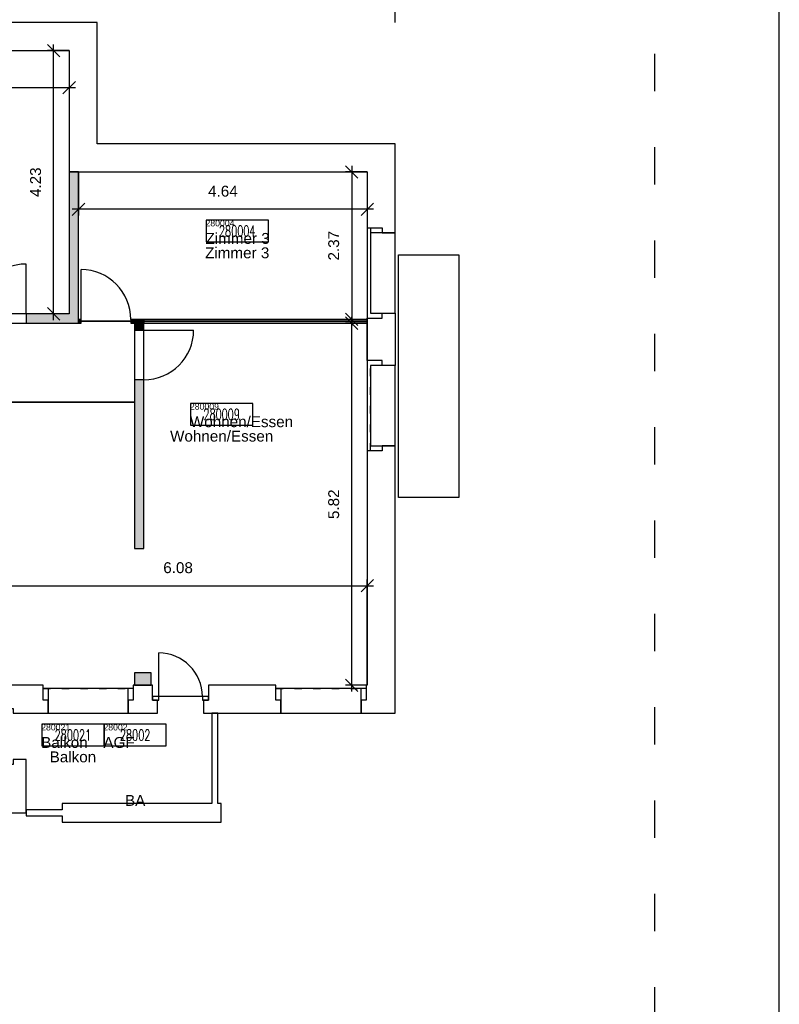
# Model space of a CAD drawing. Header units: centimetres. Extents: x -1064 to 5659, y -1171 to 3583.
# Tile 9 of 10: x 4438 to 5659, y 411 to 1994. Entities that reach past the tile are written whole.
import ezdxf
from ezdxf.enums import TextEntityAlignment as Align

# ---------------------------------------------------------------- set-up
doc = ezdxf.new("R2010")
doc.units = ezdxf.units.CM
doc.linetypes.add('ACAD_ISO03W100', pattern=[30, 12, -18])
doc.layers.get('0').update_dxf_attribs({"plot": 0})
for name, color, linetype, plot in [('0_GF-STEMPEL', 241, 'Continuous', False), ('0_PLANRAND-VISIMOVE', 221, 'ACAD_ISO03W100', False), ('ALLGEMEINES', 10, 'Continuous', False), ('Z21_FM_ATTRIBUTE-SYS', 9, 'Continuous', False), ('Z21_FM_RAUMATTRIBUTE', 8, 'Continuous', False), ('Z23_NGF-POLYGONE', 141, 'Continuous', False)]:
    doc.layers.add(name, color=color, linetype=linetype, plot=plot)
for name, color, linetype in [('0_RAUMSTEMPEL', 250, 'Continuous'), ('32_INNENWAENDE_TR_SCHRAFF', 250, 'Continuous'), ('33_INNENWAENDE_NTR_SCHRAFF', 252, 'Continuous'), ('A1E04_TREPPEN', 1, 'Continuous'), ('A1E51_FENSTER', 3, 'Continuous'), ('A1M16_INNENTUEREN', 102, 'Continuous'), ('A1XK_MASTER-PLANKOPF', 7, 'Continuous'), ('E03_GELAENDER', 5, 'Continuous'), ('E40_BEMASSUNGEN_AUSSEN', 3, 'Continuous'), ('E41_AUSSENWAENDE', 6, 'Continuous'), ('E60_BEMASSUNGEN_INNEN', 31, 'Continuous'), ('E61_INNENWAENDE_TRAGEND', 250, 'Continuous'), ('E62_INNENWAENDE_NTR', 252, 'Continuous'), ('Z20_FM_STEMPEL', 250, 'Continuous'), ('Z21_FM_ATTRIBUTE', 8, 'Continuous'), ('Z27_NR_AGF', 235, 'Continuous'), ('Z27_NR_ANGF', 250, 'Continuous'), ('Z27_NR_EBF', 200, 'Continuous'), ('Z27_NR_GF', 241, 'Continuous'), ('Z27_NR_LUFT', 150, 'Continuous'), ('Z27_NR_NGF', 8, 'Continuous'), ('Z27_NR_VOLUMEN', 182, 'Continuous')]:
    doc.layers.add(name, color=color, linetype=linetype)
doc.styles.add('ARIAL', font='txt', dxfattribs={"height": 17.5})
doc.styles.add('SIMP065', font='SIMPLEX', dxfattribs={"width": 0.65})
doc.dimstyles.new('Mobimo Management AG', dxfattribs={"dimscale": 10, "dimtxt": 2.25, "dimasz": 2, "dimexe": 1, "dimexo": 0, "dimgap": 2, "dimtad": 1, "dimlfac": 0.01, "dimzin": 0, "dimdsep": 46, "dimtxsty": 'ARIAL', "dimblk1": 'OBLIQUE', "dimblk2": 'OBLIQUE', "dimsah": 1, "dimcen": 0.09, "dimdle": 1, "dimclrd": 256, "dimclre": 256, "dimclrt": 256, "dimadec": 0, "dimazin": 0, "dimtfac": 1, "dimtix": 1, "dimtofl": 0, "dimtmove": 0, "dimatfit": 3, "dimldrblk": 'OBLIQUE', "dimfxl": 1, "dimtolj": 1, "dimtzin": 0, "dimlwd": -1, "dimlwe": -1, "dimarcsym": 0})

# ---------------------------------------------------------------- blocks, each defined once
blk = doc.blocks.new('TUER-A-100R')
blk.add_line((0, 0), (0, 100))
blk.add_arc((0, 0), 100, 0, 90)
blk = doc.blocks.new('TUER-I-100R')
at = {"layer": 'A1M16_INNENTUEREN'}
blk.add_line((0, 0), (0, 100), dxfattribs=at)
blk.add_arc((0, 0), 100, 0, 90, dxfattribs=at)
blk = doc.blocks.new('TUER-I-100L')
at = {"layer": 'A1M16_INNENTUEREN'}
blk.add_line((0, 0), (0, 100), dxfattribs=at)
blk.add_arc((0, 0), 100, 90, 180, dxfattribs=at)
blk = doc.blocks.new('Raum Stempel')
at = {"layer": 'Z21_FM_RAUMATTRIBUTE'}
for p, q in [((100, 0), (0, 0)), ((0, 0), (0, -35)), ((100, -35), (100, 0)), ((0, -35), (100, -35))]:
    blk.add_line(p, q, dxfattribs=at)
at = {"layer": '0_RAUMSTEMPEL', "style": 'ARIAL'}
blk.add_attdef('NAME', text='', height=17.5, dxfattribs=at).set_placement((50, -52.5), align=Align.MIDDLE_CENTER)
at = {"layer": 'Z21_FM_RAUMATTRIBUTE', "style": 'SIMP065', "width": 0.65}
blk.add_attdef('NR', text='', height=17.5, dxfattribs=at).set_placement((50, -17.5), align=Align.MIDDLE_CENTER)
at = {"layer": 'Z21_FM_RAUMATTRIBUTE', "style": 'ARIAL'}
for tag, p in [('ATTRIB01', (50, -87.5)), ('ATTRIB02', (50, -122.5))]:
    blk.add_attdef(tag, text='', height=17.5, dxfattribs=at).set_placement(p, align=Align.MIDDLE_CENTER)
blk = doc.blocks.new('GF Stempel')
at = {"layer": '0_GF-STEMPEL'}
for p, q in [((100, 0), (0, 0)), ((0, 0), (0, -35)), ((100, -35), (100, 0)), ((0, -35), (100, -35))]:
    blk.add_line(p, q, dxfattribs=at)
at = {"layer": '0_GF-STEMPEL', "style": 'SIMP065', "width": 0.65}
blk.add_attdef('NR', text='', height=17.5, dxfattribs=at).set_placement((50, -17.5), align=Align.MIDDLE_CENTER)
at = {"layer": '0_GF-STEMPEL', "style": 'ARIAL'}
for tag, p in [('ATTRIB01', (50, -87.5)), ('ATTRIB02', (50, -122.5))]:
    blk.add_attdef(tag, text='', height=17.5, dxfattribs=at).set_placement(p, align=Align.MIDDLE_CENTER)
blk = doc.blocks.new('_Oblique')
at = {"color": 0, "linetype": 'ByBlock', "lineweight": -2}
blk.add_line((-0.5, -0.5), (0.5, 0.5), dxfattribs=at)
blk = doc.blocks.new('*D17')
at = {"layer": 'DEFPOINTS', "color": 0, "transparency": 16777216}
for p in [(5042, 2189), (-314, 1989), (5042, 1989)]:
    blk.add_point(p, dxfattribs=at)
at = {"layer": 'E40_BEMASSUNGEN_AUSSEN', "transparency": 16777216}
for p, q in [((-324, 2189), (5052, 2189)), ((-314, 1989), (-314, 2199)), ((5042, 1989), (5042, 2199))]:
    blk.add_line(p, q, dxfattribs=at)
at = {"layer": 'E40_BEMASSUNGEN_AUSSEN', "transparency": 16777216, "xscale": 20, "yscale": 20, "zscale": 20, "rotation": 180}
blk.add_blockref('_Oblique', (-314, 2189), dxfattribs=at)
at = {"layer": 'E40_BEMASSUNGEN_AUSSEN', "transparency": 16777216, "xscale": 20, "yscale": 20, "zscale": 20}
blk.add_blockref('_Oblique', (5042, 2189), dxfattribs=at)
at = {"layer": 'E40_BEMASSUNGEN_AUSSEN', "transparency": 16777216, "insert": (2364, 2217.9), "char_height": 17.5, "attachment_point": 5, "style": 'ARIAL'}
blk.add_mtext('\\A1;53.56', dxfattribs=at)
blk = doc.blocks.new('*D38')
at = {"layer": 'DEFPOINTS', "color": 0, "transparency": 16777216}
for p in [(4237, 1944), (4518, 1944), (4237, 1884.3)]:
    blk.add_point(p, dxfattribs=at)
at = {"layer": 'E60_BEMASSUNGEN_INNEN', "transparency": 16777216}
for p, q in [((4237, 1944), (4237, 1874.3)), ((4518, 1944), (4518, 1874.3)), ((4528, 1884.3), (4227, 1884.3))]:
    blk.add_line(p, q, dxfattribs=at)
at = {"layer": 'E60_BEMASSUNGEN_INNEN', "transparency": 16777216, "xscale": 20, "yscale": 20, "zscale": 20, "rotation": 180}
blk.add_blockref('_Oblique', (4237, 1884.3), dxfattribs=at)
at = {"layer": 'E60_BEMASSUNGEN_INNEN', "transparency": 16777216, "xscale": 20, "yscale": 20, "zscale": 20}
blk.add_blockref('_Oblique', (4518, 1884.3), dxfattribs=at)
at = {"layer": 'E60_BEMASSUNGEN_INNEN', "transparency": 16777216, "insert": (4377.5, 1913.2), "char_height": 17.5, "attachment_point": 5, "style": 'ARIAL'}
blk.add_mtext('\\A1;2.81', dxfattribs=at)
blk = doc.blocks.new('*D39')
at = {"layer": 'DEFPOINTS', "color": 0, "transparency": 16777216}
for p in [(4533, 1749), (4997, 1749), (4533, 1689.1)]:
    blk.add_point(p, dxfattribs=at)
at = {"layer": 'E60_BEMASSUNGEN_INNEN', "transparency": 16777216}
for p, q in [((4533, 1749), (4533, 1679.1)), ((4997, 1749), (4997, 1679.1)), ((5007, 1689.1), (4523, 1689.1))]:
    blk.add_line(p, q, dxfattribs=at)
at = {"layer": 'E60_BEMASSUNGEN_INNEN', "transparency": 16777216, "xscale": 20, "yscale": 20, "zscale": 20, "rotation": 180}
blk.add_blockref('_Oblique', (4533, 1689.1), dxfattribs=at)
at = {"layer": 'E60_BEMASSUNGEN_INNEN', "transparency": 16777216, "xscale": 20, "yscale": 20, "zscale": 20}
blk.add_blockref('_Oblique', (4997, 1689.1), dxfattribs=at)
at = {"layer": 'E60_BEMASSUNGEN_INNEN', "transparency": 16777216, "insert": (4765, 1718), "char_height": 17.5, "attachment_point": 5, "style": 'ARIAL'}
blk.add_mtext('\\A1;4.64', dxfattribs=at)
blk = doc.blocks.new('*D54')
at = {"layer": 'DEFPOINTS', "color": 0, "transparency": 16777216}
for p in [(4493, 1944), (4518, 1944), (4518, 1521)]:
    blk.add_point(p, dxfattribs=at)
at = {"layer": 'E60_BEMASSUNGEN_INNEN', "transparency": 16777216}
for p, q in [((4493, 1511), (4493, 1954)), ((4518, 1944), (4483, 1944)), ((4518, 1521), (4483, 1521))]:
    blk.add_line(p, q, dxfattribs=at)
at = {"layer": 'E60_BEMASSUNGEN_INNEN', "transparency": 16777216, "xscale": 20, "yscale": 20, "zscale": 20}
for p, rotation in [((4493, 1944), 90), ((4493, 1521), 270)]:
    blk.add_blockref('_Oblique', p, dxfattribs=dict(at, rotation=rotation))
at = {"layer": 'E60_BEMASSUNGEN_INNEN', "transparency": 16777216, "insert": (4464.1, 1732.5), "char_height": 17.5, "attachment_point": 5, "rotation": 90, "style": 'ARIAL'}
blk.add_mtext('\\A1;4.23', dxfattribs=at)
blk = doc.blocks.new('*D55')
at = {"layer": 'DEFPOINTS', "color": 0, "transparency": 16777216}
for p in [(4997, 1749), (4972, 1512), (4997, 1512)]:
    blk.add_point(p, dxfattribs=at)
at = {"layer": 'E60_BEMASSUNGEN_INNEN', "transparency": 16777216}
for p, q in [((4972, 1759), (4972, 1502)), ((4997, 1749), (4962, 1749)), ((4997, 1512), (4962, 1512))]:
    blk.add_line(p, q, dxfattribs=at)
at = {"layer": 'E60_BEMASSUNGEN_INNEN', "transparency": 16777216, "xscale": 20, "yscale": 20, "zscale": 20}
for p, rotation in [((4972, 1749), 90), ((4972, 1512), 270)]:
    blk.add_blockref('_Oblique', p, dxfattribs=dict(at, rotation=rotation))
at = {"layer": 'E60_BEMASSUNGEN_INNEN', "transparency": 16777216, "insert": (4943.1, 1630.5), "char_height": 17.5, "attachment_point": 5, "rotation": 90, "style": 'ARIAL'}
blk.add_mtext('\\A1;2.37', dxfattribs=at)
blk = doc.blocks.new('*D60')
at = {"layer": 'DEFPOINTS', "color": 0, "transparency": 16777216}
for p in [(4997, 1084), (4389, 1014), (4997, 924)]:
    blk.add_point(p, dxfattribs=at)
at = {"layer": 'E60_BEMASSUNGEN_INNEN', "transparency": 16777216}
for p, q in [((4389, 1014), (4389, 1094)), ((4997, 924), (4997, 1094)), ((4379, 1084), (5007, 1084))]:
    blk.add_line(p, q, dxfattribs=at)
at = {"layer": 'E60_BEMASSUNGEN_INNEN', "transparency": 16777216, "xscale": 20, "yscale": 20, "zscale": 20, "rotation": 180}
blk.add_blockref('_Oblique', (4389, 1084), dxfattribs=at)
at = {"layer": 'E60_BEMASSUNGEN_INNEN', "transparency": 16777216, "xscale": 20, "yscale": 20, "zscale": 20}
blk.add_blockref('_Oblique', (4997, 1084), dxfattribs=at)
at = {"layer": 'E60_BEMASSUNGEN_INNEN', "transparency": 16777216, "insert": (4693, 1112.9), "char_height": 17.5, "attachment_point": 5, "style": 'ARIAL'}
blk.add_mtext('\\A1;6.08', dxfattribs=at)
blk = doc.blocks.new('*D67')
at = {"layer": 'DEFPOINTS', "color": 0, "transparency": 16777216}
for p in [(4972, 1506), (4997, 1506), (4997, 924)]:
    blk.add_point(p, dxfattribs=at)
at = {"layer": 'E60_BEMASSUNGEN_INNEN', "transparency": 16777216}
for p, q in [((4997, 1506), (4962, 1506)), ((4972, 914), (4972, 1516)), ((4997, 924), (4962, 924))]:
    blk.add_line(p, q, dxfattribs=at)
at = {"layer": 'E60_BEMASSUNGEN_INNEN', "transparency": 16777216, "xscale": 20, "yscale": 20, "zscale": 20}
for p, rotation in [((4972, 1506), 90), ((4972, 924), 270)]:
    blk.add_blockref('_Oblique', p, dxfattribs=dict(at, rotation=rotation))
at = {"layer": 'E60_BEMASSUNGEN_INNEN', "transparency": 16777216, "insert": (4943.1, 1215), "char_height": 17.5, "attachment_point": 5, "rotation": 90, "style": 'ARIAL'}
blk.add_mtext('\\A1;5.82', dxfattribs=at)
blk = doc.blocks.new('FM_Stempel')
at = {"layer": 'Z20_FM_STEMPEL', "style": 'ARIAL'}
for tag, p in [('RoomName', (-1, -38.1)), ('Attribute2', (-1, -94.4))]:
    blk.add_attdef(tag, p, '', height=17.5, dxfattribs=at)
at = {"layer": 'Z20_FM_STEMPEL', "style": 'ARIAL', "flags": 1}
blk.add_attdef('Attribute1', (-1, -66.3), '', height=17.5, dxfattribs=at)
at = {"layer": 'Z21_FM_ATTRIBUTE', "style": 'ARIAL'}
for tag, p in [('H', (-1, -122.5)), ('Ha0', (-1, -150.6))]:
    blk.add_attdef(tag, p, '', height=17.5, dxfattribs=at)
at = {"layer": 'Z21_FM_ATTRIBUTE-SYS', "style": 'ARIAL', "flags": 1}
for tag, p in [('RoomNumber', (-1, -173.7)), ('BoundaryLayer', (-1, -191.2)), ('DeductionsLayer', (-1, -208.8)), ('BuildingPart', (-1, -226.3)), ('Classification', (-1, -243.8))]:
    blk.add_attdef(tag, p, '', height=10, dxfattribs=at)
at = {"layer": 'Z27_NR_AGF', "style": 'ARIAL'}
blk.add_attdef('Nr_AGF', (-1, -10), '', height=10, dxfattribs=at)
at = {"layer": 'Z27_NR_ANGF', "style": 'ARIAL'}
blk.add_attdef('Nr_ANGF', (-1, -10), '', height=10, dxfattribs=at)
at = {"layer": 'Z27_NR_EBF', "style": 'ARIAL'}
blk.add_attdef('Nr_EBF', (-1, -10), '', height=10, dxfattribs=at)
at = {"layer": 'Z27_NR_GF', "style": 'ARIAL'}
blk.add_attdef('Nr_GF', (-1, -10), '', height=10, dxfattribs=at)
at = {"layer": 'Z27_NR_LUFT', "style": 'ARIAL'}
blk.add_attdef('Nr_LUFT', (-1, -10), '', height=10, dxfattribs=at)
at = {"layer": 'Z27_NR_NGF', "style": 'ARIAL'}
blk.add_attdef('Nr_NGF', (-1, -10), '', height=10, dxfattribs=at)
at = {"layer": 'Z27_NR_VOLUMEN', "style": 'ARIAL'}
blk.add_attdef('Nr_VOLUMEN', (-1, -10), '', height=10, dxfattribs=at)

msp = doc.modelspace()

# ---------------------------------------------------------------- hatches: boundary and pattern name
at = {"layer": '32_INNENWAENDE_TR_SCHRAFF'}
h = msp.add_hatch(color=256, dxfattribs=at)
h.dxf.hatch_style = 1
h.paths.add_polyline_path([(4533, 1749), (4518, 1749), (4518, 1521), (4449, 1521), (4449, 1506), (4533, 1506)])
h = msp.add_hatch(color=256, dxfattribs=at)
h.dxf.hatch_style = 1
h.paths.add_polyline_path([(4638, 1512), (4623, 1512), (4623, 1495), (4638, 1495)])
h = msp.add_hatch(color=256, dxfattribs=at)
h.dxf.hatch_style = 1
h.paths.add_polyline_path([(4638, 1415), (4623, 1415), (4623, 1144), (4638, 1144)])
h = msp.add_hatch(color=256, dxfattribs=at)
h.dxf.hatch_style = 1
h.paths.add_polyline_path([(4650, 944), (4623, 944), (4623, 924), (4650, 924)])
at = {"layer": '33_INNENWAENDE_NTR_SCHRAFF'}
h = msp.add_hatch(color=256, dxfattribs=at)
h.dxf.hatch_style = 1
h.paths.add_polyline_path([(4537, 1512), (4533, 1512), (4533, 1506), (4537, 1506)])
h = msp.add_hatch(color=256, dxfattribs=at)
h.dxf.hatch_style = 1
h.paths.add_polyline_path([(4617, 1506), (4623, 1506), (4623, 1512), (4617, 1512)])
h = msp.add_hatch(color=256, dxfattribs=at)
h.dxf.hatch_style = 1
h.paths.add_polyline_path([(4997, 1512), (4638, 1512), (4638, 1506), (4997, 1506)])

# ---------------------------------------------------------------- linework, layer by layer
at = {"layer": '0_PLANRAND-VISIMOVE', "ltscale": 5}
msp.add_line((5459, -821), (5459, 2539), dxfattribs=at)
at = {"layer": 'A1E04_TREPPEN'}
msp.add_lwpolyline([(5047, 1616), (5144, 1616), (5144, 1226), (5047, 1226)], close=True, dxfattribs=at)
at = {"layer": 'A1E51_FENSTER'}
for points in [[(5042, 1651), (5002, 1651), (5002, 1522), (5042, 1522)], [(5042, 1438), (5002, 1438), (5002, 1309), (5042, 1309)], [(4484, 879), (4613, 879), (4613, 919), (4484, 919)], [(4858, 879), (4987, 879), (4987, 919), (4858, 919)]]:
    msp.add_lwpolyline(points, close=True, dxfattribs=at)
at = {"layer": 'A1XK_MASTER-PLANKOPF'}
msp.add_lwpolyline([(-1064, -1171), (5659, -1171), (5659, 3583.121), (-1064, 3583.121)], close=True, dxfattribs=at)
at = {"layer": 'E03_GELAENDER'}
msp.add_lwpolyline([(4449, 724), (4449, 714), (4507, 714), (4507, 704), (4762, 704), (4762, 734), (4757, 734), (4757, 879), (4747, 879), (4747, 734), (4507, 734), (4507, 724), (4449, 724)], dxfattribs=at)
at = {"layer": 'E41_AUSSENWAENDE', "linetype": 'ACAD_ISO03W100'}
for p, q in [((5002, 1659), (5002, 1514)), ((5042, 1522), (5042, 1651)), ((5002, 1301), (5002, 1446)), ((5042, 1309), (5042, 1438)), ((4476, 919), (4621, 919)), ((4850, 919), (4995, 919)), ((4484, 879), (4613, 879)), ((4858, 879), (4987, 879))]:
    msp.add_line(p, q, dxfattribs=at)
at = {"layer": 'E41_AUSSENWAENDE'}
for points in [[(5042, 1794), (4563, 1794), (4563, 1989), (4385, 1989), (4385, 1968), (4393, 1968), (4393, 1944), (4518, 1944), (4518, 1749), (4997, 1749), (4997, 1659), (5021, 1659), (5021, 1651), (5042, 1651)], [(5021, 1514), (5021, 1522), (5042, 1522), (5042, 1438), (5021, 1438), (5021, 1446), (4997, 1446), (4997, 1514)], [(5042, 1309), (5021, 1309), (5021, 1301), (4997, 1301), (4997, 924), (4995, 924), (4995, 900), (4987, 900), (4987, 879), (5042, 879)], [(4476, 924), (4383, 924), (4383, 894), (4404, 894), (4404, 887), (4428, 887), (4428, 879), (4484, 879), (4484, 900), (4476, 900)], [(4660, 900), (4652, 900), (4652, 924), (4621, 924), (4621, 900), (4613, 900), (4613, 879), (4660, 879)], [(4858, 900), (4850, 900), (4850, 924), (4742, 924), (4742, 900), (4734, 900), (4734, 879), (4858, 879)], [(4652, 900), (4662, 900), (4662, 906), (4652, 906)], [(4732, 900), (4742, 900), (4742, 906), (4732, 906)], [(4449, 805), (4428, 805), (4428, 797), (4404, 797), (4404, 764), (4402, 764), (4402, 740), (4394, 740), (4394, 719), (4449, 719)]]:
    msp.add_lwpolyline(points, close=True, dxfattribs=at)
at = {"layer": 'E61_INNENWAENDE_TRAGEND'}
for points in [[(4533, 1749), (4518, 1749), (4518, 1521), (4449, 1521), (4449, 1506), (4533, 1506)], [(4638, 1512), (4623, 1512), (4623, 1495), (4638, 1495)], [(4638, 1415), (4623, 1415), (4623, 1144), (4638, 1144)], [(4650, 944), (4623, 944), (4623, 924), (4650, 924)]]:
    msp.add_lwpolyline(points, close=True, dxfattribs=at)
at = {"layer": 'E62_INNENWAENDE_NTR'}
for points in [[(4537, 1512), (4533, 1512), (4533, 1506), (4537, 1506)], [(4617, 1506), (4623, 1506), (4623, 1512), (4617, 1512)], [(4997, 1512), (4638, 1512), (4638, 1506), (4997, 1506)]]:
    msp.add_lwpolyline(points, close=True, dxfattribs=at)
at = {"layer": 'Z23_NGF-POLYGONE', "color": 122}
for points in [[(4234, 1944), (4248, 1944), (4248, 1949), (4393, 1949), (4393, 1944), (4518, 1944), (4518, 1521), (4234, 1521)], [(4533, 1749), (4997, 1749), (4997, 1509), (4638, 1509), (4638, 1512), (4623, 1512), (4623, 1509), (4533, 1509)], [(4143, 1506), (4533, 1506), (4533, 1509), (4623, 1509), (4623, 1379), (4386, 1379), (4212, 1379), (4212, 1377.5), (4187, 1377.5), (4187, 1382), (4143, 1382)]]:
    msp.add_lwpolyline(points, close=True, dxfattribs=at)
msp.add_lwpolyline([(4386, 1379), (4623, 1379), (4623, 1144), (4638, 1144), (4638, 1509), (4997, 1509), (4997, 924), (4995, 924), (4995, 919), (4850, 919), (4850, 924), (4742, 924), (4742, 906), (4652, 906), (4652, 924), (4650, 924), (4650, 944), (4623, 944), (4623, 924), (4621, 924), (4621, 919), (4476, 919), (4476, 924), (4384.5, 924)], dxfattribs=at)

# ---------------------------------------------------------------- block references
at = {"layer": 'A1M16_INNENTUEREN'}
for name, p, xscale, yscale, zscale in [('TUER-I-100L', (4449, 1521), 0.8, 0.8, 0.8), ('TUER-I-100R', (4537, 1512), 0.8, 0.8, 0.8), ('TUER-A-100R', (4662, 906), 0.7, 0.7, 0.7)]:
    msp.add_blockref(name, p, dxfattribs=dict(at, xscale=xscale, yscale=yscale, zscale=zscale))
at = {"layer": 'A1M16_INNENTUEREN', "xscale": 0.8, "yscale": 0.8, "zscale": 0.8, "rotation": 270}
msp.add_blockref('TUER-I-100R', (4638, 1495), dxfattribs=at)
at = {"layer": 'ALLGEMEINES'}
for name, p, values in [('Raum Stempel', (4738, 1671.569), {'NR': '280004', 'NAME': 'Zimmer 3'}), ('Raum Stempel', (4713, 1377), {'NR': '280009', 'NAME': 'Wohnen/Essen'}), ('Raum Stempel', (4474, 861.5), {'NR': '280021', 'NAME': 'Balkon'}), ('GF Stempel', (4574, 861.5), {'NR': '28002', 'ATTRIB02': 'BA'})]:
    msp.add_blockref(name, p, dxfattribs=at).add_auto_attribs(values)
at = {"layer": 'Z20_FM_STEMPEL'}
for p, values in [((4738, 1671.569), {'Nr_NGF': '280004', 'RoomName': 'Zimmer 3'}), ((4713, 1377), {'Nr_NGF': '280009', 'RoomName': 'Wohnen/Essen'}), ((4474, 861.5), {'Nr_ANGF': '280021', 'RoomName': 'Balkon'}), ((4574, 861.5), {'Nr_AGF': '28002', 'RoomName': 'AGF'})]:
    msp.add_blockref('FM_Stempel', p, dxfattribs=at).add_auto_attribs(values)

# ---------------------------------------------------------------- dimensions: what is measured, and where the dimension line sits
at = {"layer": 'E40_BEMASSUNGEN_AUSSEN'}
dim = msp.add_linear_dim(base=(5042, 2189), p1=(-314, 1989), p2=(5042, 1989), dimstyle='Mobimo Management AG', dxfattribs=at)
dim.commit()
dim.dimension.update_dxf_attribs({"geometry": '*D17', "text_midpoint": (2364, 2217.941)})
at = {"layer": 'E60_BEMASSUNGEN_INNEN'}
for base, p1, p2, picture, middle in [((4493, 1944), (4518, 1521), (4518, 1944), '*D54', (4464.059, 1732.5)), ((4972.001, 1512), (4997, 1749), (4997, 1512), '*D55', (4943.06, 1630.5)), ((4972.001, 1506), (4997, 924), (4997, 1506), '*D67', (4943.066, 1215))]:
    dim = msp.add_linear_dim(base=base, p1=p1, p2=p2, angle=90, dimstyle='Mobimo Management AG', dxfattribs=at)
    dim.commit()
    dim.dimension.update_dxf_attribs({"geometry": picture, "text_midpoint": middle})
for base, p1, p2, picture, middle in [((4237, 1884.27), (4518, 1944), (4237, 1944), '*D38', (4377.5, 1913.205)), ((4533, 1689.069), (4997, 1749), (4533, 1749), '*D39', (4765, 1718.004)), ((4997, 1084), (4389, 1014), (4997, 924), '*D60', (4693, 1112.935))]:
    dim = msp.add_linear_dim(base=base, p1=p1, p2=p2, dimstyle='Mobimo Management AG', dxfattribs=at)
    dim.commit()
    dim.dimension.update_dxf_attribs({"geometry": picture, "text_midpoint": middle})

doc.saveas('drawing.dxf')
